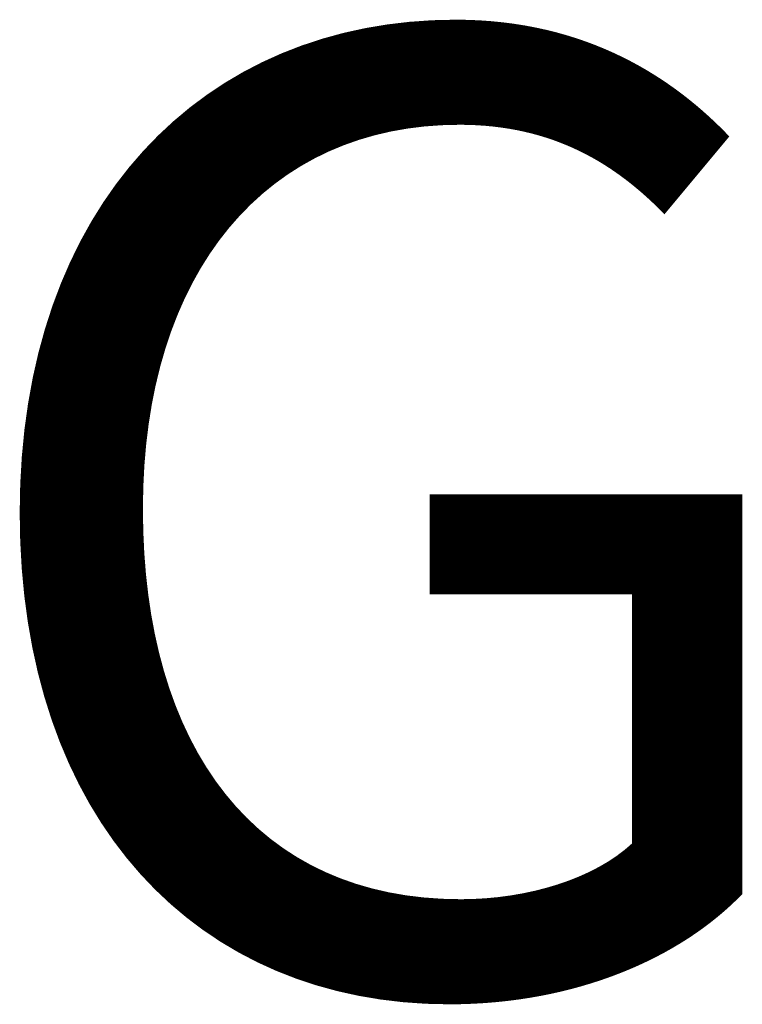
# Model space of a CAD drawing. Header units: millimetres. Extents: x 362177 to 5000048, y 157834 to 733119.
# Tile 146 of 152: x 3362177 to 3389533, y 213251 to 250528. Entities that reach past the tile are written whole.
import ezdxf

# ---------------------------------------------------------------- set-up
doc = ezdxf.new("R2010")
doc.units = ezdxf.units.MM
doc.layers.get('DEFPOINTS').update_dxf_attribs({"color": 255})
doc.styles.add('T25', font='ISO3098.shx')

msp = doc.modelspace()

# ---------------------------------------------------------------- linework, layer by layer
at = {"layer": 'DEFPOINTS'}
for p, direction in [((3463652.8, 381933.6), (0, 1)), ((3481068, 381933.6), (0, 1)), ((570064, 359815), (1, 0)), ((570064, 275815), (1, 0)), ((570064, 191815), (1, 0))]:
    msp.add_xline(p, direction, dxfattribs=at)

# ---------------------------------------------------------------- texts
at = {"layer": 'DEFPOINTS', "insert": (3359328.4, 249889.9), "char_height": 36000, "attachment_point": 1, "style": 'T25'}
msp.add_mtext_dynamic_manual_height_columns('G', width=44073.043, gutter_width=1800, heights=[0], dxfattribs=at)

doc.saveas('drawing.dxf')
